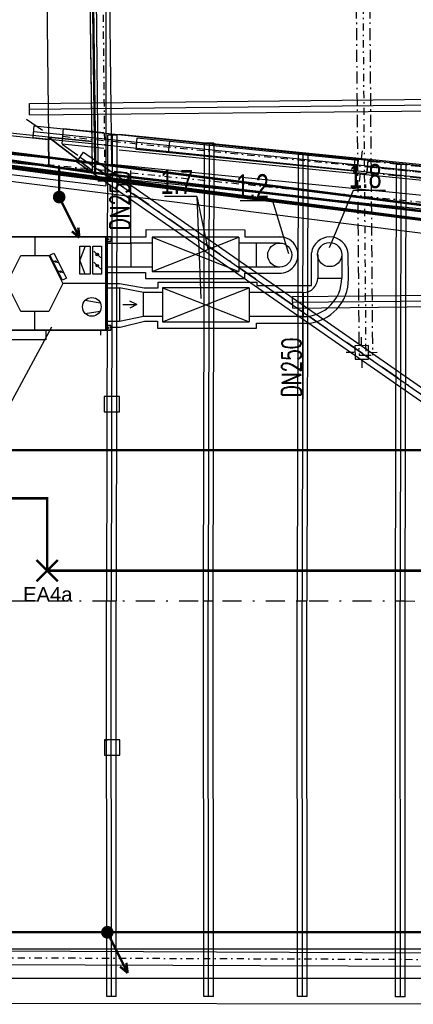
# Model space of a CAD drawing. Extents: x -12025 to 39812, y -28775 to 12.
# Tile 8 of 11: x 20714 to 24803, y -21247 to -11036. Entities that reach past the tile are written whole.
import ezdxf

# ---------------------------------------------------------------- set-up
doc = ezdxf.new("R2010")
doc.units = 0
doc.header["$MEASUREMENT"] = 0
for name, pattern in [('Telekomunikacni vodic', [9.25, 3, -0.75, 3, -0.75, 0.125, -0.75, 0.125, -0.75]), ('Čerchovaná', [450, 200, -117.5, 15, -117.5]), ('Čerchovaná M', [225, 125, -42.5, 15, -42.5]), ('Čerchovaná S', [175, 75, -42.5, 15, -42.5])]:
    doc.linetypes.add(name, pattern=pattern)
for name, color, linetype in [('OÚ Dukovany internet + tv + data', 192, 'Continuous'), ('OÚ Dukovany půdorys podklad půda', 7, 'Continuous'), ('OÚ Dukovany půdorys podklad půda staré umístění VZT', 7, 'Continuous'), ('OÚ Dukovany světla', 132, 'Continuous'), ('OÚ Dukovany zásuvky', 92, 'Continuous')]:
    doc.layers.add(name, color=color, linetype=linetype)
doc.styles.add('Arial', font='txt')
doc.styles.add('Romans', font='Romans.shx')

# ---------------------------------------------------------------- blocks, each defined once
blk = doc.blocks.new('P_zarovkove_svitidlo (3)')
at = {"color": 0, "linetype": 'Continuous', "const_width": 25}
for points in [[(111, -111), (-111, 111)], [(-111, -111), (111, 111)]]:
    blk.add_lwpolyline(points, dxfattribs=at)
at = {"color": 0, "linetype": 'Continuous', "style": 'Arial'}
blk.add_text('EA4a', height=150, dxfattribs=at).set_placement((-250, -320))
blk = doc.blocks.new('Stoupací vedení směrem nahoru (1)')
at = {"color": 0, "linetype": 'Continuous'}
for points, const_width in [([(0, 53, 0.414214), (-53, 0)], 25), ([(-53, 0, 0.414214), (0, -53)], 25), ([(0, 26, 0.414214), (-26, 0)], 52.8), ([(-26, 0, 0.414214), (0, -26)], 52.8), ([(26, 0, 0.414214), (0, 26)], 52.8), ([(0, -26, 0.414214), (26, 0)], 52.8), ([(53, 0, 0.414214), (0, 53)], 25), ([(0, -53, 0.414214), (53, 0)], 25)]:
    blk.add_lwpolyline(points, format="xyb", dxfattribs=dict(at, const_width=const_width))
at = {"color": 0, "linetype": 'Continuous', "const_width": 25}
for points in [[(211, -422), (0, 0)], [(211, -422), (198, -317)], [(211, -422), (132, -356)]]:
    blk.add_lwpolyline(points, dxfattribs=at)
blk = doc.blocks.new('Stoupací vedení směrem nahoru (3)')
at = {"color": 0, "linetype": 'Continuous'}
for points, const_width in [([(0, 53, 0.414214), (-53, 0)], 25), ([(-53, 0, 0.414214), (0, -53)], 25), ([(0, 26, 0.414214), (-26, 0)], 52.8), ([(-26, 0, 0.414214), (0, -26)], 52.8), ([(26, 0, 0.414214), (0, 26)], 52.8), ([(0, -26, 0.414214), (26, 0)], 52.8), ([(53, 0, 0.414214), (0, 53)], 25), ([(0, -53, 0.414214), (53, 0)], 25)]:
    blk.add_lwpolyline(points, format="xyb", dxfattribs=dict(at, const_width=const_width))
at = {"color": 0, "linetype": 'Continuous', "const_width": 25}
for points in [[(211, -422), (0, 0)], [(211, -422), (198, -317)], [(211, -422), (132, -356)]]:
    blk.add_lwpolyline(points, dxfattribs=at)

msp = doc.modelspace()

# ---------------------------------------------------------------- linework, layer by layer
at = {"layer": 'OÚ Dukovany internet + tv + data', "linetype": 'Telekomunikacni vodic', "ltscale": 100, "const_width": 25}
for points in [[(25250, -3375), (25250, -3228), (21375, -3000), (21500, -12625), (21125, -12570), (21125, -12928)], [(31125, -9303), (31125, -13750), (16375, -11875), (16250, -17219), (16250, -18500), (14625, -18500), (14625, -18250)], [(21125, -12822), (21125, -12570), (16375, -11875), (16250, -17219), (16250, -18500), (14625, -18500), (14625, -18250)], [(25000, -13322), (25000, -13034), (21500, -12625), (16375, -11875), (16250, -17219), (16250, -18500), (14625, -18500), (14625, -18250)], [(31000, -16750), (31125, -16750), (31125, -14875), (31125, -13750), (21500, -12625)], [(21572, -20500), (16250, -20500), (16252, -18500), (14625, -18500), (14625, -18250)], [(31322, -20500), (16250, -20500), (16252, -18500), (14625, -18500), (14625, -18250)]]:
    msp.add_lwpolyline(points, dxfattribs=at)
at = {"layer": 'OÚ Dukovany půdorys podklad půda', "color": 7, "linetype": 'Continuous'}
for p, q in [((20887, -2553), (21015, -12254)), ((20893, -3004), (21015, -12254)), ((21466, -12300), (21344, -3038)), ((21470, -12602), (21344, -3038)), ((11734, -11314), (21015, -12278)), ((21015, -12254), (12033, -11344)), ((21015, -12254), (12033, -11344)), ((12028, -11645), (21019, -12556)), ((12028, -11645), (21019, -12556)), ((21015, -12254), (21019, -12556)), ((21470, -12602), (21015, -12254)), ((21015, -12254), (21470, -12602)), ((21466, -12300), (21015, -12254)), ((21015, -12254), (21466, -12300)), ((21019, -12556), (21015, -12254)), ((21470, -12602), (21466, -12300)), ((21019, -12556), (21470, -12602)), ((21470, -12602), (21019, -12556)), ((21591, -14942), (21591, -15102)), ((21751, -14942), (21591, -14942)), ((21751, -15102), (21751, -14942)), ((21591, -15102), (21751, -15102)), ((21745, -15102), (21751, -15101)), ((21594, -18504), (21594, -18664)), ((21754, -18504), (21594, -18504)), ((21594, -18510), (21626, -18504)), ((21754, -18664), (21754, -18504)), ((21594, -18664), (21754, -18664)), ((31554, -20673), (16204, -20678)), ((31554, -20673), (16204, -20678)), ((11864, -20981), (31555, -20975)), ((16200, -20978), (31554, -20973)), ((16200, -20978), (31554, -20973))]:
    msp.add_line(p, q, dxfattribs=at)
at = {"layer": 'OÚ Dukovany půdorys podklad půda', "color": 9, "linetype": 'Continuous'}
for p, q in [((21421, -2760), (21527, -12521)), ((21561, -2759), (21667, -12535)), ((11951, -11566), (21527, -12521)), ((11937, -11705), (21528, -12662)), ((20817, -11904), (27930, -11829)), ((20817, -11904), (27930, -11829)), ((20817, -11964), (27931, -11889)), ((20818, -12024), (20817, -11904)), ((20818, -12024), (20817, -11904)), ((20818, -12024), (27931, -11949)), ((20818, -12024), (27931, -11949)), ((20854, -12257), (20866, -12138)), ((20854, -12257), (20866, -12138)), ((20866, -12138), (27962, -12864)), ((20866, -12138), (27962, -12864)), ((20860, -12197), (27956, -12924)), ((21155, -12325), (21171, -12166)), ((21171, -12166), (21588, -12207)), ((21625, -12233), (21616, -17062)), ((21625, -12233), (21616, -17062)), ((21725, -12233), (21625, -12233)), ((21725, -12233), (21625, -12233)), ((21675, -12233), (21666, -17062)), ((21725, -12233), (21716, -17062)), ((21725, -12233), (21716, -17062)), ((21748, -12223), (26429, -12691)), ((20854, -12257), (27949, -12983)), ((20854, -12257), (27949, -12983)), ((21155, -12325), (21588, -12368)), ((21923, -12382), (21935, -12262)), ((21935, -12262), (24230, -12491)), ((22269, -12296), (22257, -12415)), ((22631, -12317), (22622, -17064)), ((22631, -12317), (22622, -17064)), ((22731, -12317), (22631, -12317)), ((22731, -12317), (22631, -12317)), ((22681, -12317), (22672, -17064)), ((22731, -12317), (22722, -17064)), ((22731, -12317), (22722, -17064)), ((21309, -12509), (21378, -12411)), ((21309, -12509), (21378, -12411)), ((21378, -12411), (27977, -16999)), ((21378, -12411), (27977, -16999)), ((21748, -12384), (26429, -12852)), ((24218, -12611), (21923, -12382)), ((23607, -12423), (23598, -17063)), ((23607, -12423), (23598, -17063)), ((23707, -12424), (23607, -12423)), ((23707, -12424), (23607, -12423)), ((23657, -12424), (23648, -17064)), ((23707, -12424), (23698, -17064)), ((23707, -12424), (23698, -17064)), ((24266, -12475), (24274, -12395)), ((21309, -12509), (27909, -17098)), ((21309, -12509), (27909, -17098)), ((21343, -12460), (27943, -17049)), ((21667, -12535), (31303, -13496)), ((24179, -12547), (24099, -12539)), ((24196, -12478), (24182, -12617)), ((24335, -12492), (24196, -12478)), ((24230, -12491), (24218, -12611)), ((24321, -12631), (24335, -12492)), ((24625, -12536), (24616, -17064)), ((24625, -12536), (24616, -17064)), ((24725, -12536), (24625, -12536)), ((24725, -12536), (24625, -12536)), ((24675, -12536), (24666, -17064)), ((24725, -12536), (24716, -17065)), ((24725, -12536), (24716, -17065)), ((21528, -12662), (21529, -12709)), ((24182, -12617), (24321, -12631)), ((24250, -12634), (24242, -12714)), ((24338, -12562), (24418, -12570)), ((21529, -12709), (21669, -12707)), ((21668, -12676), (21669, -12707)), ((21668, -12676), (31305, -13637)), ((23549, -13907), (27991, -13860)), ((23549, -13907), (27991, -13860)), ((23550, -13967), (27992, -13920)), ((23551, -14027), (27993, -13980)), ((23551, -14027), (27993, -13980)), ((24266, -14407), (24265, -14327)), ((24187, -14488), (24107, -14489)), ((24336, -14416), (24196, -14418)), ((24196, -14418), (24198, -14558)), ((24338, -14556), (24336, -14416)), ((24347, -14486), (24427, -14485)), ((24198, -14558), (24338, -14556)), ((24268, -14567), (24269, -14647)), ((21618, -21166), (21616, -17062)), ((21616, -17062), (21716, -17062)), ((21618, -21166), (21616, -17062)), ((21616, -17062), (21716, -17062)), ((21616, -17062), (21716, -17062)), ((21616, -17062), (21716, -17062)), ((21668, -21166), (21666, -17062)), ((21718, -21166), (21716, -17062)), ((21718, -21166), (21716, -17062)), ((22622, -17064), (22722, -17064)), ((22622, -17064), (22722, -17064)), ((22626, -21167), (22623, -17063)), ((22623, -17063), (22723, -17063)), ((22626, -21167), (22623, -17063)), ((22623, -17063), (22723, -17063)), ((22676, -21167), (22673, -17063)), ((22726, -21167), (22723, -17063)), ((22726, -21167), (22723, -17063)), ((23598, -17063), (23698, -17064)), ((23598, -17063), (23698, -17064)), ((23601, -21167), (23598, -17064)), ((23598, -17064), (23698, -17064)), ((23601, -21167), (23598, -17064)), ((23598, -17064), (23698, -17064)), ((23651, -21167), (23648, -17064)), ((23701, -21167), (23698, -17064)), ((23701, -21167), (23698, -17064)), ((24616, -17064), (24716, -17065)), ((24616, -17064), (24716, -17065)), ((24619, -21168), (24617, -17064)), ((24617, -17064), (24717, -17064)), ((24619, -21168), (24617, -17064)), ((24617, -17064), (24717, -17064)), ((24669, -21168), (24667, -17064)), ((24719, -21168), (24717, -17064)), ((24719, -21168), (24717, -17064)), ((11944, -20659), (31539, -20738)), ((11943, -20799), (31539, -20878)), ((11569, -21228), (31708, -21247)), ((21718, -21166), (21618, -21166)), ((21718, -21166), (21618, -21166)), ((22726, -21167), (22626, -21167)), ((22726, -21167), (22626, -21167)), ((23701, -21167), (23601, -21167)), ((23701, -21167), (23601, -21167)), ((24719, -21168), (24619, -21168)), ((24719, -21168), (24619, -21168))]:
    msp.add_line(p, q, dxfattribs=at)
at = {"layer": 'OÚ Dukovany půdorys podklad půda', "color": 9, "linetype": 'Čerchovaná S'}
for p, q in [((21491, -2760), (21599, -12708)), ((24229, -4599), (24309, -14516)), ((11944, -11635), (31532, -13589)), ((21163, -12245), (31478, -13276)), ((24328, -12561), (27881, -12915)), ((11944, -20729), (31539, -20808))]:
    msp.add_line(p, q, dxfattribs=at)
at = {"layer": 'OÚ Dukovany půdorys podklad půda', "color": 9, "linetype": 'Čerchovaná M'}
for p, q in [((24159, -4599), (24239, -14516)), ((24299, -4598), (24379, -14515)), ((24322, -12621), (24334, -12502)), ((24334, -12502), (27886, -12856)), ((24322, -12621), (27875, -12975)), ((24239, -14516), (24379, -14515))]:
    msp.add_line(p, q, dxfattribs=at)
at = {"layer": 'OÚ Dukovany půdorys podklad půda', "color": 5, "linetype": 'Continuous'}
for p, q in [((21611, -5358), (21611, -12760)), ((16469, -12190), (30875, -14000)), ((17523, -12272), (21611, -12760))]:
    msp.add_line(p, q, dxfattribs=at)
at = {"layer": 'OÚ Dukovany půdorys podklad půda', "color": 7, "linetype": 'Čerchovaná'}
for p, q in [((27970, -17067), (20718, -12025)), ((11570, -17056), (31688, -17069))]:
    msp.add_line(p, q, dxfattribs=at)
at = {"layer": 'OÚ Dukovany půdorys podklad půda', "color": 6, "linetype": 'Continuous'}
msp.add_line((21061, -13537), (21114, -13554), dxfattribs=at)
at = {"layer": 'OÚ Dukovany půdorys podklad půda staré umístění VZT', "color": 1, "linetype": 'Continuous'}
for p, q in [((21870, -13352), (21870, -12599)), ((24177, -12808), (23929, -13401)), ((24513, -12808), (24177, -12808)), ((22556, -12870), (22219, -12870)), ((22556, -12870), (22669, -13414)), ((22556, -12870), (22596, -13928)), ((23342, -12914), (23005, -12914)), ((23342, -12914), (23506, -13462)), ((22029, -13287), (22029, -13212)), ((22029, -13212), (23054, -13214)), ((23054, -13214), (23054, -13289)), ((21661, -13287), (22029, -13287)), ((22091, -13646), (22991, -13291)), ((22091, -13291), (22991, -13646)), ((23054, -13289), (23442, -13289)), ((23746, -13794), (23746, -13454)), ((24129, -13722), (24125, -13459)), ((21622, -13656), (22020, -13656)), ((22020, -13656), (22020, -13721)), ((23052, -13721), (23052, -13665)), ((23052, -13665), (23431, -13665)), ((21612, -13771), (21750, -13771)), ((21750, -13771), (22009, -13815)), ((22020, -13721), (23052, -13721)), ((22152, -13815), (22152, -13759)), ((22152, -13759), (23179, -13759)), ((23179, -13759), (23179, -13794)), ((22009, -13815), (22152, -13815)), ((22199, -14171), (23099, -13816)), ((22199, -13816), (23099, -14171)), ((23179, -13794), (23746, -13794)), ((21931, -13990), (21859, -13954)), ((21787, -13990), (21931, -13990)), ((21931, -13990), (21859, -14026)), ((21757, -14224), (22011, -14163)), ((22011, -14163), (22145, -14163)), ((22145, -14163), (22145, -14236)), ((23174, -14236), (23174, -14184)), ((23174, -14184), (23718, -14184)), ((23660, -14973), (23660, -14115)), ((20547, -15152), (21050, -14222)), ((21654, -14224), (21757, -14224)), ((22145, -14236), (23174, -14236))]:
    msp.add_line(p, q, dxfattribs=at)
at = {"layer": 'OÚ Dukovany půdorys podklad půda staré umístění VZT', "color": 6, "linetype": 'Continuous'}
for p, q in [((20872, -13287), (20872, -13481)), ((21611, -13287), (21661, -13287)), ((21611, -13287), (21611, -13287)), ((21623, -13287), (21611, -13287)), ((21611, -13337), (21611, -13337)), ((21611, -13337), (21661, -13337)), ((21623, -13337), (21611, -13337)), ((21661, -13287), (21623, -13287)), ((21661, -13337), (21623, -13337)), ((22091, -13352), (21870, -13352)), ((22991, -13291), (22091, -13291)), ((22091, -13291), (22091, -13646)), ((22991, -13291), (22991, -13646)), ((23417, -13353), (22991, -13353)), ((23172, -13353), (23172, -13603)), ((21394, -13384), (21340, -13529)), ((21484, -13435), (21556, -13507)), ((20581, -13772), (20726, -13481)), ((20726, -13481), (20872, -13481)), ((20872, -13481), (21017, -13481)), ((21017, -13481), (21163, -13772)), ((21394, -13675), (21340, -13529)), ((21484, -13551), (21556, -13623)), ((21114, -13640), (21167, -13657)), ((22091, -13602), (21870, -13602)), ((22091, -13646), (22991, -13646)), ((23417, -13603), (22991, -13603)), ((20726, -14063), (20581, -13772)), ((21163, -13772), (21017, -14063)), ((21610, -13772), (21163, -13772)), ((21396, -13945), (21551, -13971)), ((21931, -13990), (21859, -13954)), ((21017, -14063), (20726, -14063)), ((20872, -14257), (20872, -14063)), ((21396, -14083), (21551, -14057)), ((21787, -13990), (21931, -13990)), ((21931, -13990), (21859, -14026)), ((21555, -14257), (21555, -14307)), ((21623, -14207), (21611, -14207)), ((21611, -14207), (21661, -14207)), ((21611, -14207), (21611, -14207)), ((21611, -14257), (21661, -14257)), ((21611, -14257), (21611, -14257)), ((21623, -14257), (21611, -14257)), ((21661, -14207), (21623, -14207)), ((21661, -14257), (21623, -14257))]:
    msp.add_line(p, q, dxfattribs=at)
at = {"layer": 'OÚ Dukovany půdorys podklad půda staré umístění VZT', "color": 5, "linetype": 'Continuous'}
for p, q in [((23810, -13471), (23810, -13715)), ((24060, -13471), (24060, -13715)), ((23810, -13715), (24060, -13715)), ((22000, -13865), (21750, -13815)), ((22000, -14115), (22000, -13865)), ((22199, -13865), (22000, -13865)), ((23099, -13816), (22199, -13816)), ((22199, -13816), (22199, -14171)), ((23099, -13816), (23099, -14171)), ((23660, -13865), (23099, -13865)), ((23660, -13865), (23660, -14115)), ((22000, -14115), (21750, -14165)), ((22199, -14115), (22000, -14115)), ((22199, -14171), (23099, -14171)), ((23660, -14115), (23099, -14115))]:
    msp.add_line(p, q, dxfattribs=at)
at = {"layer": 'OÚ Dukovany půdorys podklad půda staré umístění VZT', "color": 9, "linetype": 'Continuous'}
msp.add_line((23551, -14027), (23549, -13907), dxfattribs=at)
msp.add_line((23551, -14027), (23549, -13907), dxfattribs=at)
at = {"layer": 'OÚ Dukovany půdorys podklad půda staré umístění VZT', "color": 6, "linetype": 'Continuous'}
for points in [[(21610, -13287), (21610, -14257), (19810, -14257), (19810, -13287)], [(21610, -13287), (21610, -14257), (19810, -14257), (19810, -13287)], [(19810, -13287), (21610, -13287), (21610, -13287), (19810, -13287)], [(21610, -14257), (21610, -13287), (21610, -13287), (21610, -14257)], [(21610, -13352), (21870, -13352), (21870, -13602), (21610, -13602)], [(21611, -13337), (21611, -13287), (21661, -13287), (21661, -13337)], [(21611, -13287), (21611, -13287), (21611, -13337)], [(21070, -13456), (21202, -13716), (21158, -13738), (21026, -13478)], [(21340, -13675), (21340, -13384), (21448, -13384), (21448, -13675)], [(21565, -13384), (21565, -13675), (21475, -13675), (21475, -13384)], [(19810, -14257), (21610, -14257), (21610, -14257), (19810, -14257)], [(20985, -14257), (20985, -14357), (20535, -14357), (20535, -14257)], [(21611, -14257), (21611, -14207), (21661, -14207), (21661, -14257)], [(21611, -14207), (21611, -14207), (21611, -14257)]]:
    msp.add_lwpolyline(points, close=True, dxfattribs=at)
at = {"layer": 'OÚ Dukovany půdorys podklad půda staré umístění VZT', "color": 5, "linetype": 'Continuous'}
msp.add_lwpolyline([(21610, -13815), (21750, -13815), (21750, -14165), (21610, -14165)], close=True, dxfattribs=at)
at = {"layer": 'OÚ Dukovany půdorys podklad půda staré umístění VZT', "color": 6, "linetype": 'Continuous'}
for centre, radius in [((21636, -13312), 5), ((23416, -13477), 125), ((21520, -13471), 13), ((21088, -13545), 7), ((21520, -13587), 13), ((21140, -13649), 7), ((21464, -14014), 97), ((21636, -14232), 5)]:
    msp.add_circle(centre, radius, dxfattribs=at)
at = {"layer": 'OÚ Dukovany půdorys podklad půda staré umístění VZT', "color": 5, "linetype": 'Continuous'}
msp.add_circle((23934, -13472), 125, dxfattribs=at)
at = {"layer": 'OÚ Dukovany půdorys podklad půda staré umístění VZT', "color": 1, "linetype": 'Continuous'}
for centre, radius, start, end in [((23416, -13477), 189, -94.5862, 97.7529), ((23935, -13479), 191, 5.7802, 172.6492), ((23672, -13728), 457, -86.0235, 0.7735)]:
    msp.add_arc(centre, radius, start, end, dxfattribs=at)
at = {"layer": 'OÚ Dukovany půdorys podklad půda staré umístění VZT', "color": 5, "linetype": 'Continuous'}
for radius in [150, 400]:
    msp.add_arc((23660, -13715), radius, -90, 0, dxfattribs=at)
at = {"layer": 'OÚ Dukovany světla', "linetype": 'Continuous', "const_width": 25}
for points in [[(16500, -15665), (16500, -15500), (25625, -15500), (25625, -12250)], [(16500, -15835), (16500, -16000), (21000, -16000), (21000, -16750)], [(21000, -16750), (28250, -16750)]]:
    msp.add_lwpolyline(points, dxfattribs=at)
at = {"layer": 'OÚ Dukovany zásuvky', "linetype": 'Continuous', "const_width": 25}
for points in [[(25625, -3250), (21375, -3000), (21500, -12625), (17250, -12000)], [(26125, -13375), (26125, -13266), (16375, -12000), (16252, -18500), (14625, -18500), (14625, -18250)], [(16000, -18322), (16000, -17375), (16250, -17375), (16375, -12000), (21000, -12625), (31000, -13875), (31000, -16500)]]:
    msp.add_lwpolyline(points, dxfattribs=at)

# ---------------------------------------------------------------- block references
at = {"layer": 'OÚ Dukovany internet + tv + data', "linetype": 'Continuous'}
for name, p in [('Stoupací vedení směrem nahoru (3)', (21125, -12875)), ('Stoupací vedení směrem nahoru (1)', (21625, -20500))]:
    msp.add_blockref(name, p, dxfattribs=at)
at = {"layer": 'OÚ Dukovany světla', "linetype": 'Continuous'}
msp.add_blockref('P_zarovkove_svitidlo (3)', (21000, -16750), dxfattribs=at)

# ---------------------------------------------------------------- texts
at = {"layer": 'OÚ Dukovany půdorys podklad půda staré umístění VZT', "color": 1, "linetype": 'Continuous', "style": 'Arial', "width": 0.7}
for s, p in [('1.8', (24134, -12782)), ('1.7', (22177, -12844)), ('1.2', (22963, -12888))]:
    msp.add_text(s, height=250, dxfattribs=at).set_placement(p)
at = {"layer": 'OÚ Dukovany půdorys podklad půda staré umístění VZT', "color": 1, "linetype": 'Continuous', "style": 'Romans', "width": 0.7}
for p in [(21854, -13220), (23639, -14951)]:
    msp.add_text('DN250', height=200, rotation=90, dxfattribs=at).set_placement(p)

doc.saveas('drawing.dxf')
